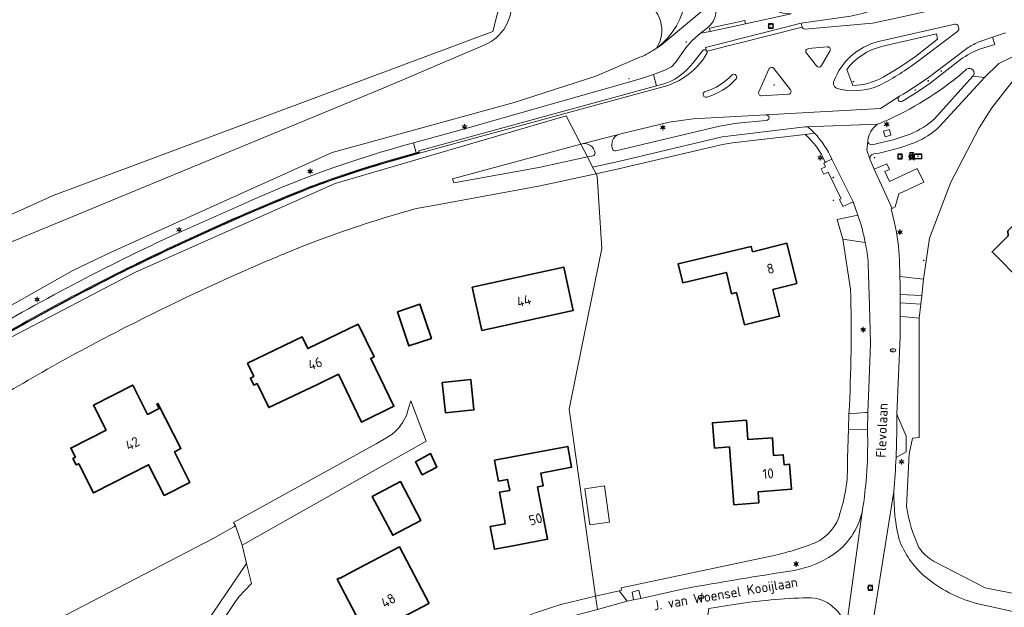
# Model space of a CAD drawing. Header units: metres. Extents: x 140853 to 145288, y 474558 to 480269.
# Tile 99 of 256: x 141807 to 141986, y 477787 to 477894. Entities that reach past the tile are written whole.
import ezdxf
from ezdxf.enums import TextEntityAlignment as Align

# ---------------------------------------------------------------- set-up
doc = ezdxf.new("R2010")
doc.units = ezdxf.units.M
doc.header["$MEASUREMENT"] = 0
for name, color, linetype, lineweight in [('B-WE-GR-BOS_GEMENGD-G', 40, 'Continuous', 13), ('B-WE-GR-GRAS-G', 60, 'Continuous', 13), ('B-WE-GR-GRAS_KRUIDENRIJK-G', 80, 'Continuous', 18), ('B-WE-GR-GROENVOORZIENING-G', 80, 'Continuous', 18), ('B-WE-IE-TERREINAFSCHEIDING_KUNSTMATIG_HEKWERK-G', 20, 'IE-TERREINAFSCHEIDING-KUNSTMATIG', 18), ('B-WE-KL-ET_LS_OV_LICHTMAST-S', 190, 'Continuous', 18), ('B-WE-KL-POMP-S', 230, 'Continuous', 18), ('B-WE-KL-WATER_PUT-S', 170, 'Continuous', 18), ('B-WE-OG-BEBOUWING-G', 7, 'Continuous', 35), ('B-WE-OG-BEBOUWING_BIJGEBOUW-G', 7, 'Continuous', 18), ('B-WE-OG-BEBOUWING_HUISNUMMER-T18', 10, 'Continuous', 18), ('B-WE-OG-BEBOUWING_STRAATNAAM-T18', 10, 'Continuous', 18), ('B-WE-OG-TERREIN_ERF-G', 7, 'Continuous', 18), ('B-WE-RI-GWA_RIOOLPUT-S', 30, 'Continuous', 18), ('B-WE-RI-TERREINKAST-S', 7, 'Continuous', 18), ('B-WE-VH-VERHARDING_ASFALT-G', 252, 'Continuous', 18), ('B-WE-VH-VERHARDING_BEDRIJFSVLOERPLAAT-G', 252, 'Continuous', 18), ('B-WE-VH-VERHARDING_BETONSTRAATSTEEN-G', 252, 'Continuous', 18), ('B-WE-VH-VERHARDING_GESLOTEN-G', 7, 'Continuous', 18), ('B-WE-VH-VERHARDING_GRASBETONSTEEN-G', 70, 'Continuous', 18), ('B-WE-VH-VERHARDING_HALFVERHARDING_GRIND-G', 252, 'Continuous', 18), ('B-WE-VH-VERHARDING_OPEN-G', 252, 'Continuous', 18), ('B-WE-VH-VERHARDING_TEGEL-G', 252, 'Continuous', 18), ('B-WE-VW-BEWEGWIJZERING_DRAAGCONSTRUCTIE-S', 7, 'Continuous', 18), ('B-WE-VW-MARKERING-G', 7, 'Continuous', 18), ('X-XX-XX-ALGEMEEN-G', 7, 'Continuous', 18), ('X-XX-XX-ALGEMEEN-S', 7, 'Continuous', 18)]:
    doc.layers.add(name, color=color, linetype=linetype, lineweight=lineweight)
doc.styles.add('NLCS-ISO', font='txt')
doc.linetypes.add('IE-TERREINAFSCHEIDING-KUNSTMATIG', pattern='A,4,[82,NLCS.shx,S=0.75,R=90,X=0,Y=0],4,-2', length=10)

# ---------------------------------------------------------------- blocks, each defined once
blk = doc.blocks.new('SIE-WEG_AFVALBAK_TYPE_01')
for radius in [0.25, 0.156]:
    blk.add_circle((0, 0), radius)
blk = doc.blocks.new('SKL-POMP-SO')
blk.add_line((0.83, 3.38), (0.94, 3.88))
for points in [[(0.49, 1.99), (0.71, 1.95, -0.521159), (1.77, -1.41, -0.465846), (-1.83, -1.57, -0.187479), (-2.51, 0.15, -0.188855), (-1.61, 2.46, -0.066365), (-0.92, 3.03, 0.813481), (-1.09, 3.48, 2.813944)], [(0.46, 1.85), (0.67, 1.81, -0.520006), (1.66, -1.32, -0.465846), (-1.73, -1.48, -0.187479), (-2.37, 0.15, -0.188855), (-1.51, 2.36, -0.048933), (-0.99, 2.82)], [(-0.63, 3.88), (-0.63, 3.33, -0.212418), (-0.8, 2.95, -0.060917), (-0.99, 2.82, 0.41465)], [(0.83, 3.38, -0.148396), (0.2, 2.35, 0.555315), (0.46, 1.85)], [(1.57, 3.44), (1.07, 3.44, 0.343815), (0.96, 3.35, -0.145569), (0.32, 2.26, 0.554005), (0.49, 1.99, -0.252739)]]:
    blk.add_lwpolyline(points, format="xyb")
for points in [[(1.57, 3.44), (1.57, 3.75), (1.05, 3.75), (1.05, 3.88), (-1.04, 3.88), (-1.04, 3.75), (-1.56, 3.75), (-1.56, 3.48), (-1.09, 3.48)], [(-2.49, -2.88), (-2.49, -2.69), (-1.66, -2.69), (-1.3, -2)], [(-2.49, -2.88), (-1.55, -2.88), (-1.13, -2.1)], [(2.51, -2.88), (1.56, -2.88), (1.1, -2.01)], [(2.51, -2.88), (2.51, -2.69), (1.68, -2.69), (1.26, -1.9)]]:
    blk.add_lwpolyline(points)
for radius in [1.85, 0.817]:
    blk.add_circle((0, 0), radius)
for centre, start, end in [((-0.2, -0.56), 101.20461, 193.18755), ((-0.59, -0.1), 41.20461, 133.18755), ((-0.38, 0.46), 341.20461, 73.18755), ((0.2, 0.56), 281.20461, 13.18755), ((0.38, -0.46), 161.20461, 253.18755), ((0.59, 0.1), 221.20461, 313.18755)]:
    blk.add_arc(centre, 1.36, start, end)
blk = doc.blocks.new('SRI-TERREINKAST-SO')
at = {"ltscale": 0.1}
h = blk.add_hatch(color=256, dxfattribs=at)
h.paths.add_polyline_path([(3.88, 2.14), (-3.37, 2.14), (-3.37, -2.37), (3.88, -2.37)])
h.paths.add_polyline_path([(3.38, 1.64), (-2.87, 1.64), (-2.87, -1.87), (3.38, -1.87)], flags=16)
at = {"flags": 128}
for points in [[(3.88, 2.14), (-3.37, 2.14), (-3.37, -2.37), (3.88, -2.37)], [(3.38, 1.64), (-2.87, 1.64), (-2.87, -1.87), (3.38, -1.87)]]:
    blk.add_lwpolyline(points, close=True, dxfattribs=at)
at = {"style": 'NLCS-ISO'}
blk.add_text('RI', height=1.8, dxfattribs=at).set_placement((-0.87, -0.96))
blk = doc.blocks.new('B-SIE-WEG_LICHTMAST-SO')
at = {"ltscale": 0.1}
for p, q in [((-1.1, 0.63), (-2.19, 1.27)), ((0, 1.27), (0, 2.53)), ((1.1, 0.63), (2.19, 1.27)), ((-1.1, -0.63), (-2.19, -1.27)), ((0, -1.27), (0, -2.53)), ((1.1, -0.63), (2.19, -1.27))]:
    blk.add_line(p, q, dxfattribs=at)
at = {"flags": 128}
for points in [[(-1.16, 0.5), (1.16, 0.5)], [(-1.16, -0.5), (1.16, -0.5)]]:
    blk.add_lwpolyline(points, dxfattribs=at)
at = {"ltscale": 0.1}
blk.add_circle((0, 0), 1.27, dxfattribs=at)
at = {"style": 'NLCS-ISO'}
blk.add_attdef('TYPE', text='', height=1.8, dxfattribs=at).set_placement((0, 2.53), align=Align.BOTTOM_CENTER)
blk = doc.blocks.new('SRI-PUT_INSPECTIE-SO')
at = {"lineweight": -3, "flags": 128}
blk.add_lwpolyline([(-2, -2), (2, -2), (2, 2), (-2, 2)], close=True, dxfattribs=at)
at = {"lineweight": -3, "ltscale": 1.5}
blk.add_circle((0, 0), 2, dxfattribs=at)
at = {"ltscale": 0.1, "style": 'NLCS-ISO'}
blk.add_text('I', height=2.5, dxfattribs=at).set_placement((0, -0.01), align=Align.MIDDLE_CENTER)
blk = doc.blocks.new('SKL-WATERLEIDINGPUT-SO')
at = {"color": 0, "linetype": 'ByBlock', "lineweight": 18}
blk.add_ellipse((0, 0), major_axis=(2.5, 0), ratio=0.54, dxfattribs=at)
at = {"color": 0, "linetype": 'ByBlock', "lineweight": 18, "style": 'NLCS-ISO'}
blk.add_text('wl', height=1.8, dxfattribs=at).set_placement((0, 0), align=Align.MIDDLE_CENTER)

msp = doc.modelspace()

# ---------------------------------------------------------------- linework, layer by layer
at = {"layer": 'B-WE-GR-BOS_GEMENGD-G', "ltscale": 0.2, "flags": 128}
msp.add_lwpolyline([(141896.263, 477897.474, -0.3301997), (141891.461, 477889.248), (141891.461, 477889.248), (141873.748, 477881.661), (141787.942, 477846.181), (141787.942, 477846.181, -0.1235361), (141773.04, 477844.238), (141773.04, 477844.238), (141766.585, 477842.169), (141776.964, 477825.113), (141777.184, 477825.246), (141777.184, 477825.246), (141795.366, 477836.2), (141816.72, 477848.272), (141823.649, 477851.616), (141863.784, 477869.68), (141896.778, 477878.735), (141911.609, 477883.553), (141919.62, 477886.972), (141919.62, 477886.972, 0.0648839), (141922.627, 477888.649), (141922.627, 477888.649, 0.456221), (141920.088, 477897.336)], format="xyb", dxfattribs=at)
at = {"layer": 'B-WE-GR-GRAS-G', "ltscale": 0.2, "flags": 128}
for points in [[(141706.79, 477901.568), (141686.02, 477858.573), (141679.141, 477824.177), (141671.203, 477801.291), (141671.203, 477796.131), (141673.849, 477793.75), (141682.183, 477795.073), (141710.626, 477805.259), (141725.178, 477815.578), (141736.158, 477841.772), (141740.961, 477849.354), (141740.961, 477849.354), (141745.404, 477850.092), (141753.356, 477850.106), (141760.626, 477847.448), (141768.316, 477845.166), (141768.316, 477845.166, 0.0389442), (141773.04, 477844.238), (141773.04, 477844.238), (141776.904, 477845.476), (141813.152, 477861.88), (141892.924, 477891.646), (141895.173, 477900.509)], [(141895.173, 477900.509), (141892.924, 477891.646), (141813.152, 477861.88), (141776.904, 477845.476), (141773.04, 477844.238), (141773.04, 477844.238, 0.1235361), (141787.942, 477846.181), (141787.942, 477846.181), (141873.748, 477881.661), (141891.461, 477889.248), (141891.461, 477889.248, 0.3301997), (141896.263, 477897.474)], [(141920.088, 477897.336, -0.456221), (141922.627, 477888.649), (141922.627, 477888.649, 0.2082593), (141927.909, 477897.849)]]:
    msp.add_lwpolyline(points, format="xyb", dxfattribs=at)
at = {"layer": 'B-WE-GR-GRAS_KRUIDENRIJK-G', "ltscale": 0.2, "flags": 128}
for points in [[(141961.787, 477893.182), (141966.138, 477894.098), (141982.374, 477897.784), (141982.326, 477897.999), (141982.862, 477898.121), (141982.441, 477899.753), (141961.671, 477895.433), (141960.017, 477894.941), (141957.833, 477894.43), (141948.895, 477893.153), (141949.034, 477892.446), (141949.034, 477892.446, 0.3380415), (141949.531, 477892.094), (141949.531, 477892.094), (141961.787, 477893.182)], [(141957.146, 477884.768), (141958.258, 477881.86), (141958.258, 477881.86, 0.1183489), (141963.75, 477883.348), (141963.75, 477883.348), (141966.777, 477885.185), (141969.639, 477887.137), (141973.639, 477890.263), (141973.437, 477891.203), (141963.468, 477888.921), (141963.468, 477888.921, 0.1696618), (141957.146, 477884.768)], [(141968.664, 477873.04, 0.0931684), (141973.06, 477875.821), (141973.06, 477875.821), (141980.031, 477883.533), (141980.031, 477883.533, 0.8958494), (141978.902, 477884.805), (141978.902, 477884.805, -0.0737703), (141964.761, 477875.686), (141964.761, 477875.686, -0.0093938), (141962.745, 477874.819), (141962.745, 477874.819, 0.223564), (141960.965, 477871.813), (141960.965, 477871.813), (141960.969, 477871.77), (141960.969, 477871.77, 0.3722896), (141961.719, 477871.083), (141961.719, 477871.083), (141965.539, 477871.958), (141968.664, 477873.04)], [(141942.524, 477876.508), (141942.468, 477876.505), (141929.289, 477875.769), (141927.078, 477875.5), (141924.897, 477875.17), (141916.135, 477873.093), (141916.135, 477873.093, 0.052381), (141915.732, 477872.966), (141915.732, 477872.966, 0.3989389), (141914.623, 477870.371), (141914.623, 477870.371, 0.3680643), (141915.234, 477869.982), (141915.234, 477869.982), (141934.05, 477874.449), (141937.271, 477874.995), (141942.544, 477875.494), (141942.544, 477875.494, 0.9802839), (141942.524, 477876.508)], [(141960.573, 477822.47), (141960.986, 477822.499), (141961.211, 477828.518), (141961.472, 477835.011), (141961.292, 477841.88), (141961.049, 477849.458), (141961.049, 477849.458, 0.0279617), (141960.504, 477853.355), (141960.504, 477853.355), (141956.434, 477853.968), (141957.848, 477844.859), (141957.848, 477844.859, -0.0189791), (141957.547, 477822.255), (141957.547, 477822.255), (141960.573, 477822.47)], [(141942.511, 477796.208), (141916.183, 477790.637), (141916.268, 477790.219), (141915.839, 477790.117), (141917.265, 477788.26), (141918.458, 477788.474), (141918.2, 477789.883), (141919.413, 477790.222), (141919.761, 477788.746), (141927.585, 477790.488), (141927.585, 477790.488, -0.0062198), (141947.663, 477793.819), (141947.663, 477793.819, 0.1013994), (141954.606, 477796.649), (141954.606, 477796.649, 0.1889801), (141959.928, 477804.365), (141959.928, 477804.365, 0.0499857), (141960.893, 477819.429), (141960.893, 477819.429), (141957.432, 477819.48), (141957.264, 477814.172), (141957.264, 477814.172, -0.0906158), (141955.971, 477804.316), (141955.971, 477804.316, -0.2261489), (141951.425, 477798.842), (141951.425, 477798.842, -0.0437745), (141942.511, 477796.208)], [(141905.438, 477785), (141911.421, 477786.607), (141911.908, 477786.745), (141911.574, 477789.12), (141905.514, 477787.705), (141905.465, 477787.694), (141905.465, 477787.694, 0.0342458), (141890.776, 477782.061), (141890.776, 477782.061), (141890.718, 477782.201), (141889.087, 477781.319), (141888.22, 477780.594), (141889.291, 477778.554), (141889.291, 477778.554, -0.0415629), (141905.438, 477785)], [(141931.673, 477784.061), (141936.481, 477784.751), (141936.481, 477784.751, -0.0057714), (141949.119, 477785.602), (141949.119, 477785.602, -0.4925792), (141953.562, 477781.35), (141953.562, 477781.35), (141952.566, 477777.218), (141948.84, 477764.724), (141952.046, 477763.914), (141954.073, 477770.298), (141954.073, 477770.298, 0.0576484), (141956.748, 477781.104), (141956.748, 477781.104, 0.0562786), (141956.928, 477782.421), (141956.928, 477782.421, 0.2422038), (141954.58, 477787.244), (141954.58, 477787.244, 0.1981518), (141950.082, 477788.865), (141950.082, 477788.865, 0.0288065), (141936.647, 477787.656), (141936.647, 477787.656), (141932.138, 477786.929), (141931.673, 477784.061)]]:
    msp.add_lwpolyline(points, format="xyb", close=True, dxfattribs=at)
for points in [[(141987.201, 477887.035), (141984.758, 477885.857), (141982.128, 477883.274), (141973.957, 477874.382), (141973.957, 477874.382, -0.0992497), (141969.528, 477871.524), (141969.528, 477871.524, -0.0526695), (141962.062, 477869.413), (141962.062, 477869.413, 0.4300699), (141961.352, 477868.558), (141961.352, 477868.558), (141961.408, 477868.348), (141962.117, 477866.636), (141964.396, 477867.597), (141964.869, 477866.604), (141964.057, 477866.216), (141964.911, 477864.425), (141969.936, 477866.793), (141971.127, 477864.271), (141966.617, 477862.152), (141965.934, 477859.802), (141965.394, 477859.54), (141965.185, 477859.439), (141965.802, 477856.917), (141965.802, 477856.917, -0.0444352), (141966.72, 477850.123), (141966.72, 477850.123), (141966.798, 477847.167), (141971.067, 477846.701), (141972.18, 477854.137), (141976.043, 477864.315), (141981.19, 477874.179), (141983.468, 477877.767), (141987.348, 477882.74)], [(141995.111, 477788.124), (141982.273, 477790.657), (141972.912, 477795.502), (141972.912, 477795.502, -0.1235475), (141970.249, 477798.003), (141970.249, 477798.003, -0.077259), (141968.001, 477805.404), (141968.001, 477805.404), (141968.475, 477814.957), (141969.087, 477817.8), (141970.264, 477817.962), (141970.296, 477839.617), (141967.741, 477839.846), (141966.833, 477839.928), (141966.833, 477839.928), (141966.832, 477836.222), (141966.238, 477822.178), (141966.48, 477821.596), (141967.906, 477818.162), (141967.927, 477815.36), (141966.083, 477814.33), (141966.083, 477814.33, -0.0096976), (141965.685, 477808.142), (141965.685, 477808.142, 0.0630983), (141966.641, 477799.426), (141966.641, 477799.426, 0.1180169), (141971.259, 477792.749), (141971.259, 477792.749, 0.1106305), (141980.705, 477787.832), (141980.705, 477787.832, 0.0071547), (141993.87, 477785.022)]]:
    msp.add_lwpolyline(points, format="xyb", dxfattribs=at)
for points in [[(141965.158, 477872.815), (141964.121, 477872.531), (141963.837, 477873.568), (141964.874, 477873.852), (141965.158, 477872.815)], [(141910.066, 477868.872), (141908.865, 477871.198), (141885.604, 477864.915), (141885.811, 477864.173), (141901.251, 477866.971), (141910.066, 477868.872)], [(141966.834, 477843.917), (141966.834, 477842.417), (141970.569, 477842.128), (141970.743, 477843.719), (141966.834, 477843.917)]]:
    msp.add_lwpolyline(points, close=True, dxfattribs=at)
msp.add_lwpolyline([(141842.199, 477782.156), (141846.22, 477788.188), (141846.796, 477789.052), (141849.114, 477791.437), (141848.215, 477795.074), (141839.695, 477782.483)], dxfattribs=at)
at = {"layer": 'B-WE-GR-GROENVOORZIENING-G', "ltscale": 0.2, "flags": 128}
for points in [[(141927.909, 477897.849, -0.2082593), (141922.627, 477888.649), (141922.627, 477888.649, -0.0648839), (141919.62, 477886.972), (141919.62, 477886.972), (141911.609, 477883.553), (141896.778, 477878.735), (141863.784, 477869.68), (141823.649, 477851.616), (141816.72, 477848.272), (141795.366, 477836.2)], [(141797.328, 477834.781, -0.0257581), (141834.253, 477854.378), (141834.253, 477854.378), (141847.289, 477860.213), (141847.289, 477860.213, -0.0395801), (141878.511, 477871.447), (141878.511, 477871.447), (141888.002, 477874.064), (141898.017, 477876.873), (141919.887, 477883.096), (141922.045, 477883.824), (141924.115, 477884.659), (141925.311, 477885.258), (141926.049, 477886.043), (141927.951, 477888.675), (141929.064, 477889.993), (141930.616, 477891.329), (141931.874, 477892.313), (141931.874, 477892.313, 0.3897928), (141932.785, 477897.765)]]:
    msp.add_lwpolyline(points, format="xyb", dxfattribs=at)
at = {"layer": 'B-WE-IE-TERREINAFSCHEIDING_KUNSTMATIG_HEKWERK-G', "ltscale": 0.2, "flags": 128}
for points in [[(141922.627, 477888.649), (141923.488, 477889.176), (141928.22, 477893.154), (141932.248, 477896.513), (141931.04, 477898.837), (141927.241, 477903.029)], [(141777.184, 477825.246), (141795.366, 477836.2), (141816.72, 477848.272), (141823.649, 477851.616), (141863.784, 477869.68), (141896.778, 477878.735), (141911.609, 477883.553), (141919.62, 477886.972)], [(141987.348, 477882.74), (141983.468, 477877.767), (141981.19, 477874.179)], [(141981.19, 477874.179), (141976.043, 477864.315), (141972.18, 477854.137), (141971.067, 477846.701)], [(141970.743, 477843.719), (141970.569, 477842.128)], [(141970.264, 477817.962), (141970.296, 477839.617)], [(141957.432, 477819.48), (141957.264, 477814.172)], [(141970.264, 477817.962), (141969.087, 477817.8), (141968.475, 477814.957), (141968.001, 477805.404)], [(141942.511, 477796.208), (141916.183, 477790.637), (141916.268, 477790.219), (141915.839, 477790.117)], [(141972.912, 477795.502), (141982.273, 477790.657), (141995.111, 477788.124)], [(141915.839, 477790.117), (141911.574, 477789.12)]]:
    msp.add_lwpolyline(points, dxfattribs=at)
for points in [[(141922.627, 477888.649, 0.2082593), (141927.909, 477897.849)], [(141919.62, 477886.972, 0.0648839), (141922.627, 477888.649)], [(141957.547, 477822.255, 0.0189791), (141957.848, 477844.859)], [(141957.264, 477814.172, -0.0906158), (141955.971, 477804.316)], [(141955.971, 477804.316, -0.2261489), (141951.425, 477798.842)], [(141968.001, 477805.404, 0.077259), (141970.249, 477798.003)], [(141951.425, 477798.842, -0.0437745), (141942.511, 477796.208)], [(141970.249, 477798.003, 0.1235475), (141972.912, 477795.502)]]:
    msp.add_lwpolyline(points, format="xyb", dxfattribs=at)
at = {"layer": 'B-WE-OG-BEBOUWING-G', "ltscale": 0.2, "flags": 128}
for points in [[(141989.756, 477857.793), (141988.488, 477856.544), (141987.552, 477856.628), (141986.389, 477855.484), (141986.461, 477854.547), (141983.512, 477851.641), (141988.898, 477846.199), (141991.726, 477848.953), (141994.703, 477845.99), (141999.889, 477851.099), (141997.404, 477853.621), (141995.609, 477851.852), (141993.02, 477854.481), (141995.855, 477857.274), (141997.111, 477855.999), (141999.618, 477858.469), (141995.099, 477863.057), (141991.95, 477859.955), (141991.038, 477859.997), (141989.742, 477858.719), (141989.756, 477857.793)], [(141948.079, 477845.893), (141946.284, 477853.221), (141940.053, 477851.676), (141939.821, 477852.649), (141926.572, 477849.477), (141927.396, 477846.034), (141935.312, 477847.929), (141936.246, 477844.03), (141937.128, 477844.24), (141938.555, 477838.412), (141944.917, 477839.971), (141943.728, 477844.827), (141948.079, 477845.893)], [(141889.191, 477845.232), (141890.926, 477837.371), (141907.507, 477841.03), (141905.772, 477848.891), (141889.191, 477845.232)], [(141875.59, 477840.764), (141877.67, 477834.564), (141881.754, 477835.934), (141879.674, 477842.134), (141875.59, 477840.764)], [(141848.385, 477831.445), (141849.539, 477829.027), (141848.926, 477828.734), (141849.537, 477827.452), (141850.151, 477827.745), (141852.234, 477823.38), (141861.189, 477827.653), (141864.881, 477829.415), (141865.61, 477827.908), (141869.072, 477820.755), (141874.968, 477823.609), (141870.764, 477832.295), (141871.349, 477832.578), (141868.473, 477838.519), (141859.321, 477834.089), (141858.316, 477836.192), (141848.385, 477831.445)], [(141830.275, 477822.139), (141827.559, 477827.455), (141820.417, 477823.806), (141822.719, 477819.3), (141816.308, 477816.024), (141817.163, 477814.35), (141816.718, 477814.123), (141817.309, 477812.965), (141817.755, 477813.193), (141820.462, 477807.894), (141830.435, 477812.99), (141833.279, 477807.424), (141837.936, 477809.804), (141835.115, 477815.325), (141836.318, 477815.939), (141832.15, 477824.096), (141831.954, 477823.996), (141832.359, 477823.203), (141830.275, 477822.139)], [(141888.893, 477828.466), (141883.747, 477827.915), (141884.337, 477822.405), (141889.483, 477822.956), (141888.893, 477828.466)], [(141941.038, 477808.067), (141947.128, 477808.567), (141946.756, 477813.085), (141945.759, 477813.003), (141945.611, 477814.807), (141943.877, 477814.664), (141943.642, 477817.869), (141939.192, 477817.564), (141938.949, 477821.086), (141932.767, 477820.614), (141933.118, 477816.017), (141935.86, 477816.226), (141936.662, 477805.727), (141941.18, 477806.072), (141941.038, 477808.067)], [(141901.043, 477808.984), (141902.069, 477809.178), (141901.632, 477811.485), (141907.22, 477812.535), (141906.504, 477816.318), (141893.237, 477813.824), (141893.911, 477810.264), (141893.953, 477810.041), (141895.594, 477810.35), (141895.973, 477808.35), (141894.096, 477807.998), (141895.09, 477802.75), (141895.174, 477802.304), (141892.423, 477801.783), (141893.206, 477797.646), (141895.957, 477798.167), (141902.846, 477799.462), (141901.043, 477808.984)], [(141880.08, 477811.14), (141882.77, 477812.567), (141881.617, 477815.037), (141878.873, 477813.5), (141880.08, 477811.14)], [(141876.133, 477809.93), (141871.041, 477807.26), (141874.747, 477800.193), (141879.839, 477802.863), (141876.133, 477809.93)], [(141881.351, 477787.814), (141875.973, 477798.069), (141868.501, 477794.151), (141865.08, 477792.357), (141865.043, 477792.428), (141864.671, 477792.233), (141870.123, 477781.836), (141870.495, 477782.031), (141870.458, 477782.102), (141873.91, 477783.912), (141881.302, 477787.788), (141881.351, 477787.814)]]:
    msp.add_lwpolyline(points, close=True, dxfattribs=at)
at = {"layer": 'B-WE-OG-BEBOUWING_BIJGEBOUW-G', "ltscale": 0.2, "flags": 128}
msp.add_lwpolyline([(141914.099, 477802.582), (141913.167, 477809.16), (141909.592, 477808.654), (141910.524, 477802.075), (141914.099, 477802.582)], close=True, dxfattribs=at)
at = {"layer": 'B-WE-OG-TERREIN_ERF-G', "ltscale": 0.2, "flags": 128}
for points in [[(141987.348, 477882.74), (141983.468, 477877.767), (141981.19, 477874.179), (141976.043, 477864.315), (141972.18, 477854.137), (141971.067, 477846.701), (141970.743, 477843.719), (141970.569, 477842.128), (141970.296, 477839.617), (141970.264, 477817.962), (141969.087, 477817.8), (141968.475, 477814.957), (141968.001, 477805.404), (141968.001, 477805.404, 0.077259), (141970.249, 477798.003), (141970.249, 477798.003, 0.1235475), (141972.912, 477795.502), (141972.912, 477795.502), (141982.273, 477790.657), (141995.111, 477788.124)], [(141890.776, 477782.061, -0.0342458), (141905.465, 477787.694), (141905.465, 477787.694), (141905.514, 477787.705), (141911.574, 477789.12), (141906.789, 477823.101), (141908.308, 477830.571), (141912.718, 477852.268), (141911.867, 477865.383), (141911.644, 477865.814), (141911.555, 477865.795), (141911.066, 477865.69), (141901.215, 477863.573), (141881.477, 477859.942), (141879.018, 477859.49), (141879.018, 477859.49, 0.0301667), (141856.114, 477851.727), (141856.114, 477851.727, 0.0055119), (141851.985, 477849.99), (141851.985, 477849.99, 0.0175484), (141827.926, 477838.788), (141827.926, 477838.788, 0.0219771), (141799.998, 477823.208)]]:
    msp.add_lwpolyline(points, format="xyb", dxfattribs=at)
msp.add_lwpolyline([(141915.839, 477790.117), (141916.268, 477790.219), (141916.183, 477790.637), (141942.511, 477796.208), (141942.511, 477796.208, 0.0437745), (141951.425, 477798.842), (141951.425, 477798.842, 0.2261489), (141955.971, 477804.316), (141955.971, 477804.316, 0.0906158), (141957.264, 477814.172), (141957.264, 477814.172), (141957.432, 477819.48), (141957.547, 477822.255), (141957.547, 477822.255, 0.0189791), (141957.848, 477844.859), (141957.848, 477844.859), (141956.434, 477853.968), (141955.409, 477857.551), (141959.138, 477858.324), (141958.33, 477860.742), (141956.454, 477859.877), (141955.842, 477861.178), (141956.115, 477861.301), (141953.751, 477866.132), (141952.972, 477865.758), (141952.518, 477866.705), (141953.29, 477867.075), (141952.96, 477867.749), (141953.231, 477867.879), (141953.231, 477867.879, 0.1079403), (141949.603, 477872.977), (141949.603, 477872.977), (141940.611, 477871.927), (141936.433, 477871.439), (141934.621, 477871.146), (141915.719, 477866.69), (141911.644, 477865.814), (141911.867, 477865.383), (141912.718, 477852.268), (141908.308, 477830.571), (141906.789, 477823.101), (141911.574, 477789.12), (141915.839, 477790.117)], format="xyb", close=True, dxfattribs=at)
for points in [[(141989.756, 477857.793), (141989.742, 477858.719), (141991.038, 477859.997), (141991.95, 477859.955), (141995.099, 477863.057), (141999.618, 477858.469), (141997.111, 477855.999), (141995.855, 477857.274), (141993.02, 477854.481), (141995.609, 477851.852), (141997.404, 477853.621), (141999.889, 477851.099), (141994.703, 477845.99), (141991.726, 477848.953), (141988.898, 477846.199), (141983.512, 477851.641), (141986.461, 477854.547), (141986.389, 477855.484), (141987.552, 477856.628), (141988.488, 477856.544), (141989.756, 477857.793)], [(141948.079, 477845.893), (141943.728, 477844.827), (141944.917, 477839.971), (141938.555, 477838.412), (141937.128, 477844.24), (141936.246, 477844.03), (141935.312, 477847.929), (141927.396, 477846.034), (141926.572, 477849.477), (141939.821, 477852.649), (141940.053, 477851.676), (141946.284, 477853.221), (141948.079, 477845.893)], [(141889.191, 477845.232), (141905.772, 477848.891), (141907.507, 477841.03), (141890.926, 477837.371), (141889.191, 477845.232)], [(141875.59, 477840.764), (141879.674, 477842.134), (141881.754, 477835.934), (141877.67, 477834.564), (141875.59, 477840.764)], [(141849.537, 477827.452), (141848.926, 477828.734), (141849.539, 477829.027), (141848.385, 477831.445), (141858.316, 477836.192), (141859.321, 477834.089), (141868.473, 477838.519), (141871.349, 477832.578), (141870.764, 477832.295), (141874.968, 477823.609), (141869.072, 477820.755), (141865.61, 477827.908), (141864.881, 477829.415), (141861.189, 477827.653), (141852.234, 477823.38), (141850.151, 477827.745), (141849.537, 477827.452)], [(141833.279, 477807.424), (141830.435, 477812.99), (141820.462, 477807.894), (141817.755, 477813.193), (141817.309, 477812.965), (141816.718, 477814.123), (141817.163, 477814.35), (141816.308, 477816.024), (141822.719, 477819.3), (141820.417, 477823.806), (141827.559, 477827.455), (141830.275, 477822.139), (141832.359, 477823.203), (141831.954, 477823.996), (141832.15, 477824.096), (141836.318, 477815.939), (141835.115, 477815.325), (141837.936, 477809.804), (141833.279, 477807.424)], [(141883.747, 477827.915), (141888.893, 477828.466), (141889.483, 477822.956), (141884.337, 477822.405), (141883.747, 477827.915)], [(141941.038, 477808.067), (141941.18, 477806.072), (141936.662, 477805.727), (141935.86, 477816.226), (141933.118, 477816.017), (141932.767, 477820.614), (141938.949, 477821.086), (141939.192, 477817.564), (141943.642, 477817.869), (141943.877, 477814.664), (141945.611, 477814.807), (141945.759, 477813.003), (141946.756, 477813.085), (141947.128, 477808.567), (141941.038, 477808.067)], [(141894.096, 477807.998), (141895.973, 477808.35), (141895.594, 477810.35), (141893.953, 477810.041), (141893.911, 477810.264), (141893.237, 477813.824), (141906.504, 477816.318), (141907.22, 477812.535), (141901.632, 477811.485), (141902.069, 477809.178), (141901.043, 477808.984), (141902.846, 477799.462), (141895.957, 477798.167), (141893.206, 477797.646), (141892.423, 477801.783), (141895.174, 477802.304), (141895.09, 477802.75), (141894.096, 477807.998)], [(141880.08, 477811.14), (141878.873, 477813.5), (141881.617, 477815.037), (141882.77, 477812.567), (141880.08, 477811.14)], [(141871.041, 477807.26), (141876.133, 477809.93), (141879.839, 477802.863), (141874.747, 477800.193), (141871.041, 477807.26)], [(141864.671, 477792.233), (141865.043, 477792.428), (141865.08, 477792.357), (141868.501, 477794.151), (141875.973, 477798.069), (141881.351, 477787.814), (141881.302, 477787.788), (141873.91, 477783.912), (141870.458, 477782.102), (141870.495, 477782.031), (141870.123, 477781.836), (141864.671, 477792.233)]]:
    msp.add_lwpolyline(points, close=True, dxfattribs=at)
msp.add_lwpolyline([(141814.003, 477784.942), (141842.165, 477799.635), (141845.895, 477801.723), (141846.224, 477801.907), (141845.863, 477802.539), (141869.869, 477815.773), (141871.716, 477816.818), (141873.195, 477817.644), (141874.586, 477818.495), (141875.28, 477819.073), (141875.872, 477819.675), (141876.575, 477820.723), (141877.225, 477821.923), (141877.62, 477823.299), (141878.007, 477824.575), (141880.81, 477817.263), (141847.411, 477798.397), (141848.215, 477795.074), (141849.114, 477791.437), (141846.796, 477789.052), (141846.22, 477788.188), (141842.199, 477782.156)], dxfattribs=at)
at = {"layer": 'B-WE-VH-VERHARDING_ASFALT-G', "ltscale": 0.2, "flags": 128}
for points in [[(141966.138, 477894.098), (141961.787, 477893.182), (141949.531, 477892.094), (141949.531, 477892.094, -0.3380415), (141949.034, 477892.446), (141949.034, 477892.446), (141931.816, 477888.061), (141931.828, 477887.958), (141931.771, 477887.662), (141931.15, 477886.696), (141931.15, 477886.696, -0.1649178), (141924.253, 477881.732), (141924.253, 477881.732), (141888.466, 477871.967), (141879.625, 477869.543), (141874.333, 477868.052), (141874.333, 477868.052, 0.0201496), (141859.693, 477863.187), (141859.693, 477863.187, 0.0198748), (141825.84, 477848.022), (141825.84, 477848.022, 0.0220418), (141793.73, 477830.218)], [(141947.071, 477894.834), (141938.772, 477893.049), (141938.772, 477893.049), (141932.381, 477891.635), (141930.616, 477891.329), (141929.064, 477889.993), (141927.951, 477888.675), (141926.049, 477886.043), (141925.311, 477885.258), (141924.115, 477884.659), (141922.045, 477883.824), (141922.638, 477881.773), (141923.261, 477881.943), (141923.261, 477881.943, 0.177183), (141929.431, 477886.217), (141929.431, 477886.217), (141931.01, 477888.222), (141931.01, 477888.222, -0.5471698), (141931.699, 477888.063), (141931.699, 477888.063), (141931.528, 477888.768), (141948.895, 477893.153), (141957.833, 477894.43)], [(141805.65, 477836.208), (141828.087, 477847.954), (141864.301, 477864.059), (141906.205, 477876.352), (141908.865, 477871.198), (141908.931, 477871.215), (141908.953, 477871.221), (141909.107, 477871.261), (141915.732, 477872.966), (141915.732, 477872.966, -0.052381), (141916.135, 477873.093), (141916.135, 477873.093), (141924.897, 477875.17), (141927.078, 477875.5), (141929.289, 477875.769), (141942.468, 477876.505), (141942.468, 477876.505), (141942.524, 477876.508), (141963.283, 477877.667), (141966.641, 477879.85), (141966.717, 477879.899), (141966.717, 477879.899, 0.0250435), (141971.704, 477883.14), (141971.704, 477883.14), (141978.903, 477888.561), (141978.903, 477888.561, -0.0507729), (141980.99, 477889.685), (141980.99, 477889.685), (141983.602, 477890.632), (141985.961, 477891.389)], [(141985.961, 477891.389), (141983.602, 477890.632), (141983.995, 477889.3), (141981.411, 477888.475), (141981.411, 477888.475, 0.0793827), (141977.805, 477886.541), (141977.805, 477886.541), (141972.277, 477882.275), (141972.277, 477882.275, -0.022219), (141967.234, 477878.993), (141967.234, 477878.993, -0.9446537), (141966.641, 477879.85), (141966.641, 477879.85), (141963.283, 477877.667), (141942.524, 477876.508), (141942.524, 477876.508, -0.9802839), (141942.544, 477875.494), (141942.544, 477875.494), (141937.271, 477874.995), (141934.05, 477874.449), (141915.234, 477869.982), (141915.234, 477869.982, -0.3680643), (141914.623, 477870.371), (141914.623, 477870.371, -0.3989389), (141915.732, 477872.966), (141915.732, 477872.966), (141909.107, 477871.261), (141909.107, 477871.261, -0.4368083), (141911.473, 477869.611), (141911.473, 477869.611, -0.3953597), (141911.053, 477869.085), (141911.053, 477869.085), (141910.066, 477868.872), (141911.009, 477867.045), (141915.689, 477868.051), (141934.54, 477872.499), (141935.547, 477872.675), (141949.601, 477874.331), (141949.745, 477874.349), (141962.745, 477874.819), (141962.745, 477874.819, 0.0093938), (141964.761, 477875.686), (141964.761, 477875.686, 0.0737703), (141978.902, 477884.805), (141978.902, 477884.805, -0.8958494), (141980.031, 477883.533), (141980.031, 477883.533), (141982.128, 477883.274), (141984.758, 477885.857), (141987.201, 477887.035)], [(141976.744, 477892.981, -0.4228656), (141977.356, 477892.616)], [(141977.459, 477892.245, -0.3300298), (141977.279, 477891.699)], [(141954.805, 477882.621, -0.2483521), (141962.901, 477889.822)], [(141949.812, 477887.7, -0.6240173), (141950.208, 477888.55)], [(141953.573, 477888.873, -0.6401801), (141954.09, 477888.106)], [(141970.876, 477886.863, -0.0372593), (141964.198, 477882.454)], [(141942.991, 477884.798, -0.5499669), (141943.88, 477884.957)], [(141952.555, 477885.449, -0.5483236), (141951.676, 477885.399)], [(141931.444, 477880.73, 0.1238044), (141936.272, 477883.706)], [(141937.038, 477883.009, -0.1400888), (141931.734, 477879.74)], [(141936.272, 477883.706, -1.0027931), (141937.038, 477883.009)], [(141955.459, 477881.307, -0.4625236), (141954.805, 477882.621)], [(141964.198, 477882.454, -0.1860544), (141956.189, 477881.13)], [(141931.734, 477879.74, -1.0263673), (141931.444, 477880.73)], [(141941.7, 477879.966, -0.594501), (141941.201, 477880.725)], [(141946.912, 477881.087, -0.6420837), (141946.553, 477880.251)], [(141799.998, 477823.208, -0.0219771), (141827.926, 477838.788), (141827.926, 477838.788, -0.0175484), (141851.985, 477849.99), (141851.985, 477849.99, -0.0055119), (141856.114, 477851.727), (141856.114, 477851.727, -0.0301667), (141879.018, 477859.49), (141879.018, 477859.49), (141881.477, 477859.942), (141901.215, 477863.573), (141911.066, 477865.69), (141911.555, 477865.795), (141911.644, 477865.814), (141911.644, 477865.814), (141911.009, 477867.045), (141910.066, 477868.872), (141901.251, 477866.971), (141885.811, 477864.173), (141885.604, 477864.915), (141908.865, 477871.198), (141906.205, 477876.352), (141864.301, 477864.059), (141828.087, 477847.954), (141805.65, 477836.208)], [(141960.657, 477776.678), (141965.685, 477808.142), (141965.685, 477808.142, 0.0096976), (141966.083, 477814.33), (141966.083, 477814.33, 0.0099995), (141966.239, 477820.929), (141966.239, 477820.929, -0.0264218), (141966.238, 477822.178), (141966.238, 477822.178), (141966.832, 477836.222), (141966.833, 477839.928), (141966.834, 477841.772), (141966.834, 477842.417), (141966.834, 477842.417), (141966.834, 477843.917), (141966.835, 477845.786), (141966.798, 477847.167), (141966.72, 477850.123), (141966.72, 477850.123, 0.0444352), (141965.802, 477856.917), (141965.802, 477856.917), (141965.185, 477859.439), (141965.394, 477859.54), (141962.117, 477866.636), (141961.408, 477868.348), (141961.352, 477868.558), (141960.795, 477870.12), (141960.969, 477871.77), (141960.965, 477871.813), (141960.965, 477871.813, -0.223564), (141962.745, 477874.819), (141962.745, 477874.819), (141949.745, 477874.349), (141949.745, 477874.349, -0.1946513), (141950.342, 477874.131), (141950.342, 477874.131, -0.019385), (141951.281, 477873.212), (141951.281, 477873.212, -0.083835), (141954.459, 477868.468), (141954.459, 477868.468), (141958.33, 477860.742), (141959.138, 477858.324), (141959.138, 477858.324, -0.0374253), (141960.504, 477853.355), (141960.504, 477853.355, -0.0279617), (141961.049, 477849.458), (141961.049, 477849.458), (141961.292, 477841.88), (141961.472, 477835.011), (141961.211, 477828.518), (141960.986, 477822.499), (141960.893, 477819.429), (141960.893, 477819.429, -0.0499857), (141959.928, 477804.365), (141959.928, 477804.365), (141956.928, 477782.421)], [(141993.87, 477785.022, -0.0071547), (141980.705, 477787.832), (141980.705, 477787.832, -0.1106305), (141971.259, 477792.749), (141971.259, 477792.749, -0.1180169), (141966.641, 477799.426), (141966.641, 477799.426, -0.0630983), (141965.685, 477808.142), (141965.685, 477808.142), (141960.657, 477776.678), (141960.657, 477776.678, -0.1845707), (141966.118, 477783.532), (141966.118, 477783.532, -0.1160004), (141972.386, 477784.371), (141972.386, 477784.371), (141974.441, 477783.897), (141977.123, 477783.366), (141987.287, 477781.34)], [(141956.928, 477782.421), (141959.928, 477804.365), (141959.928, 477804.365, -0.1889801), (141954.606, 477796.649), (141954.606, 477796.649, -0.1013994), (141947.663, 477793.819), (141947.663, 477793.819, 0.0062198), (141927.585, 477790.488), (141927.585, 477790.488), (141919.761, 477788.746), (141918.458, 477788.474), (141917.265, 477788.26), (141911.908, 477786.745)], [(141932.138, 477786.929), (141936.647, 477787.656), (141936.647, 477787.656, -0.0288065), (141950.082, 477788.865), (141950.082, 477788.865, -0.1981518), (141954.58, 477787.244), (141954.58, 477787.244, -0.2422038), (141956.928, 477782.421)]]:
    msp.add_lwpolyline(points, format="xyb", dxfattribs=at)
for points in [[(141962.901, 477889.822), (141976.744, 477892.981)], [(141977.279, 477891.699), (141970.876, 477886.863)], [(141977.356, 477892.616), (141977.459, 477892.245)], [(141951.676, 477885.399), (141949.812, 477887.7)], [(141950.208, 477888.55), (141953.573, 477888.873)], [(141954.09, 477888.106), (141952.555, 477885.449)], [(141941.201, 477880.725), (141942.991, 477884.798)], [(141943.88, 477884.957), (141946.912, 477881.087)], [(141956.189, 477881.13), (141955.459, 477881.307)], [(141946.553, 477880.251), (141941.7, 477879.966)], [(141839.695, 477782.483), (141848.215, 477795.074), (141847.411, 477798.397), (141847.411, 477798.397), (141846.224, 477801.907), (141845.895, 477801.723), (141842.165, 477799.635), (141814.003, 477784.942)]]:
    msp.add_lwpolyline(points, dxfattribs=at)
msp.add_lwpolyline([(141888.002, 477874.064), (141878.511, 477871.447), (141879.02, 477869.624), (141879.549, 477869.775), (141879.504, 477869.99), (141888.326, 477872.407), (141922.638, 477881.773), (141922.045, 477883.824), (141919.887, 477883.096), (141898.017, 477876.873), (141888.002, 477874.064)], close=True, dxfattribs=at)
for points in [[(141973.957, 477874.382), (141982.128, 477883.274), (141980.031, 477883.533), (141973.06, 477875.821), (141973.06, 477875.821, -0.0931684), (141968.664, 477873.04), (141968.664, 477873.04), (141965.539, 477871.958), (141961.719, 477871.083), (141961.719, 477871.083, -0.3722896), (141960.969, 477871.77), (141960.969, 477871.77), (141960.795, 477870.12), (141961.352, 477868.558), (141961.352, 477868.558, -0.4300699), (141962.062, 477869.413), (141962.062, 477869.413, 0.0526695), (141969.528, 477871.524), (141969.528, 477871.524, 0.0992497), (141973.957, 477874.382)], [(141908.865, 477871.198), (141910.066, 477868.872), (141911.053, 477869.085), (141911.053, 477869.085, 0.3953597), (141911.473, 477869.611), (141911.473, 477869.611, 0.4368083), (141909.107, 477871.261), (141909.107, 477871.261), (141908.953, 477871.221), (141908.931, 477871.215), (141908.865, 477871.198)]]:
    msp.add_lwpolyline(points, format="xyb", close=True, dxfattribs=at)
at = {"layer": 'B-WE-VH-VERHARDING_BEDRIJFSVLOERPLAAT-G', "ltscale": 0.2, "flags": 128}
msp.add_lwpolyline([(141948.895, 477893.153), (141931.528, 477888.768), (141931.699, 477888.063), (141931.816, 477888.061), (141949.034, 477892.446), (141948.895, 477893.153)], close=True, dxfattribs=at)
for points in [[(141888.466, 477871.967), (141924.253, 477881.732), (141924.253, 477881.732, 0.1649178), (141931.15, 477886.696), (141931.15, 477886.696), (141931.771, 477887.662), (141931.828, 477887.958), (141931.816, 477888.061), (141931.699, 477888.063), (141931.699, 477888.063, 0.5471698), (141931.01, 477888.222), (141931.01, 477888.222), (141929.431, 477886.217), (141929.431, 477886.217, -0.177183), (141923.261, 477881.943), (141923.261, 477881.943), (141922.638, 477881.773), (141888.326, 477872.407), (141879.504, 477869.99), (141879.549, 477869.775), (141879.587, 477869.659), (141879.625, 477869.543), (141888.466, 477871.967)], [(141793.608, 477830.468), (141793.73, 477830.218), (141793.73, 477830.218, -0.0220418), (141825.84, 477848.022), (141825.84, 477848.022, -0.0198748), (141859.693, 477863.187), (141859.693, 477863.187, -0.0201496), (141874.333, 477868.052), (141874.333, 477868.052), (141879.625, 477869.543), (141879.587, 477869.659), (141879.549, 477869.775), (141879.02, 477869.624), (141874.278, 477868.294), (141874.278, 477868.294, 0.0191631), (141859.617, 477863.433), (141859.617, 477863.433, 0.019788), (141825.536, 477848.165), (141825.536, 477848.165, 0.0210171), (141793.608, 477830.468)]]:
    msp.add_lwpolyline(points, format="xyb", close=True, dxfattribs=at)
at = {"layer": 'B-WE-VH-VERHARDING_BETONSTRAATSTEEN-G', "ltscale": 0.2, "flags": 128}
for points in [[(141932.381, 477891.635), (141938.772, 477893.049), (141947.071, 477894.834), (141947.071, 477894.834, -0.1422424), (141943.322, 477895.946), (141943.322, 477895.946, -0.0672695), (141941.891, 477897.163), (141941.891, 477897.163), (141937.277, 477902.67), (141932.189, 477898.568), (141932.785, 477897.765), (141932.785, 477897.765, -0.3897928), (141931.874, 477892.313), (141931.874, 477892.313), (141930.616, 477891.329), (141932.381, 477891.635)], [(141955.459, 477881.307), (141956.189, 477881.13), (141956.189, 477881.13, 0.1860544), (141964.198, 477882.454), (141964.198, 477882.454, 0.0372593), (141970.876, 477886.863), (141970.876, 477886.863), (141977.279, 477891.699), (141977.279, 477891.699, 0.3300298), (141977.459, 477892.245), (141977.459, 477892.245), (141977.356, 477892.616), (141977.356, 477892.616, 0.4228656), (141976.744, 477892.981), (141976.744, 477892.981), (141962.901, 477889.822), (141962.901, 477889.822, 0.2483521), (141954.805, 477882.621), (141954.805, 477882.621, 0.4625236), (141955.459, 477881.307)], [(141983.602, 477890.632), (141980.99, 477889.685), (141980.99, 477889.685, 0.0507729), (141978.903, 477888.561), (141978.903, 477888.561), (141971.704, 477883.14), (141971.704, 477883.14, -0.0250435), (141966.717, 477879.899), (141966.717, 477879.899), (141966.641, 477879.85), (141966.641, 477879.85, 0.9446537), (141967.234, 477878.993), (141967.234, 477878.993, 0.022219), (141972.277, 477882.275), (141972.277, 477882.275), (141977.805, 477886.541), (141977.805, 477886.541, -0.0793827), (141981.411, 477888.475), (141981.411, 477888.475), (141983.995, 477889.3), (141983.602, 477890.632)], [(141951.676, 477885.399, 0.5483236), (141952.555, 477885.449), (141952.555, 477885.449), (141954.09, 477888.106), (141954.09, 477888.106, 0.6401801), (141953.573, 477888.873), (141953.573, 477888.873), (141950.208, 477888.55), (141950.208, 477888.55, 0.6240173), (141949.812, 477887.7), (141949.812, 477887.7), (141951.676, 477885.399)], [(141941.7, 477879.966), (141946.553, 477880.251), (141946.553, 477880.251, 0.6420837), (141946.912, 477881.087), (141946.912, 477881.087), (141943.88, 477884.957), (141943.88, 477884.957, 0.5499669), (141942.991, 477884.798), (141942.991, 477884.798), (141941.201, 477880.725), (141941.201, 477880.725, 0.594501), (141941.7, 477879.966)], [(141931.734, 477879.74, 0.1400888), (141937.038, 477883.009), (141937.038, 477883.009, 1.0027931), (141936.272, 477883.706), (141936.272, 477883.706, -0.1238044), (141931.444, 477880.73), (141931.444, 477880.73, 1.0263673), (141931.734, 477879.74)], [(141959.138, 477858.324), (141955.409, 477857.551), (141956.434, 477853.968), (141960.504, 477853.355), (141960.504, 477853.355, 0.0374253), (141959.138, 477858.324)], [(141966.083, 477814.33), (141967.927, 477815.36), (141967.906, 477818.162), (141966.48, 477821.596), (141966.238, 477822.178), (141966.238, 477822.178, 0.0264218), (141966.239, 477820.929), (141966.239, 477820.929, -0.0099995), (141966.083, 477814.33)]]:
    msp.add_lwpolyline(points, format="xyb", close=True, dxfattribs=at)
for points in [[(141963.468, 477888.921), (141973.437, 477891.203), (141973.639, 477890.263), (141969.639, 477887.137), (141966.777, 477885.185), (141963.75, 477883.348)], [(141958.258, 477881.86), (141957.146, 477884.768)]]:
    msp.add_lwpolyline(points, dxfattribs=at)
for points in [[(141957.146, 477884.768, -0.1696618), (141963.468, 477888.921)], [(141963.75, 477883.348, -0.1183489), (141958.258, 477881.86)]]:
    msp.add_lwpolyline(points, format="xyb", dxfattribs=at)
for points in [[(141965.158, 477872.815), (141964.874, 477873.852), (141963.837, 477873.568), (141964.121, 477872.531), (141965.158, 477872.815)], [(141966.834, 477841.772), (141966.833, 477839.928), (141967.741, 477839.846), (141970.296, 477839.617), (141970.569, 477842.128), (141966.834, 477842.417), (141966.834, 477841.772)], [(141960.986, 477822.499), (141960.573, 477822.47), (141957.547, 477822.255), (141957.432, 477819.48), (141960.893, 477819.429), (141960.986, 477822.499)], [(141918.458, 477788.474), (141919.761, 477788.746), (141919.413, 477790.222), (141918.2, 477789.883), (141918.458, 477788.474)]]:
    msp.add_lwpolyline(points, close=True, dxfattribs=at)
at = {"layer": 'B-WE-VH-VERHARDING_GESLOTEN-G', "ltscale": 0.2, "flags": 128}
msp.add_lwpolyline([(141874.278, 477868.294), (141879.02, 477869.624), (141878.511, 477871.447), (141878.511, 477871.447, 0.0395801), (141847.289, 477860.213), (141847.289, 477860.213), (141834.253, 477854.378), (141834.253, 477854.378, 0.0257581), (141797.328, 477834.781), (141797.328, 477834.781), (141785.77, 477827.935), (141778.026, 477823.368), (141779.002, 477821.809), (141780.909, 477822.927), (141784.247, 477824.885), (141793.608, 477830.468), (141793.608, 477830.468, -0.0210171), (141825.536, 477848.165), (141825.536, 477848.165, -0.019788), (141859.617, 477863.433), (141859.617, 477863.433, -0.0191631), (141874.278, 477868.294)], format="xyb", close=True, dxfattribs=at)
at = {"layer": 'B-WE-VH-VERHARDING_GRASBETONSTEEN-G', "ltscale": 0.2, "flags": 128}
for points in [[(141953.231, 477867.879), (141952.96, 477867.749), (141953.29, 477867.075), (141952.518, 477866.705), (141952.972, 477865.758), (141953.751, 477866.132), (141956.115, 477861.301), (141955.842, 477861.178), (141956.454, 477859.877), (141958.33, 477860.742), (141954.459, 477868.468), (141953.43, 477867.974), (141953.231, 477867.879)], [(141965.394, 477859.54), (141965.934, 477859.802), (141966.617, 477862.152), (141971.127, 477864.271), (141969.936, 477866.793), (141964.911, 477864.425), (141964.057, 477866.216), (141964.869, 477866.604), (141964.396, 477867.597), (141962.117, 477866.636), (141965.394, 477859.54)]]:
    msp.add_lwpolyline(points, close=True, dxfattribs=at)
at = {"layer": 'B-WE-VH-VERHARDING_HALFVERHARDING_GRIND-G', "ltscale": 0.2, "flags": 128}
for points in [[(141966.834, 477843.917), (141970.743, 477843.719), (141971.067, 477846.701), (141966.798, 477847.167), (141966.835, 477845.786), (141966.834, 477843.917)], [(141917.265, 477788.26), (141915.839, 477790.117), (141911.574, 477789.12), (141911.908, 477786.745), (141917.265, 477788.26)]]:
    msp.add_lwpolyline(points, close=True, dxfattribs=at)
at = {"layer": 'B-WE-VH-VERHARDING_OPEN-G', "ltscale": 0.2, "flags": 128}
msp.add_lwpolyline([(141880.81, 477817.263), (141878.007, 477824.575), (141877.62, 477823.299), (141877.225, 477821.923), (141876.575, 477820.723), (141875.872, 477819.675), (141875.28, 477819.073), (141874.586, 477818.495), (141873.195, 477817.644), (141871.716, 477816.818), (141869.869, 477815.773), (141845.863, 477802.539), (141846.224, 477801.907), (141847.411, 477798.397), (141880.81, 477817.263)], close=True, dxfattribs=at)
at = {"layer": 'B-WE-VH-VERHARDING_TEGEL-G', "ltscale": 0.2, "flags": 128}
for points in [[(141949.601, 477874.331), (141935.547, 477872.675), (141934.54, 477872.499), (141915.689, 477868.051), (141911.009, 477867.045), (141911.644, 477865.814), (141915.719, 477866.69), (141934.621, 477871.146), (141936.433, 477871.439), (141940.611, 477871.927), (141949.603, 477872.977), (141951.281, 477873.212), (141951.281, 477873.212, 0.019385), (141950.342, 477874.131), (141950.342, 477874.131, 0.1946513), (141949.745, 477874.349), (141949.745, 477874.349), (141949.601, 477874.331)], [(141953.231, 477867.879), (141953.43, 477867.974), (141954.459, 477868.468), (141954.459, 477868.468, 0.083835), (141951.281, 477873.212), (141951.281, 477873.212), (141949.603, 477872.977), (141949.603, 477872.977, -0.1079403), (141953.231, 477867.879)]]:
    msp.add_lwpolyline(points, format="xyb", close=True, dxfattribs=at)
at = {"layer": 'B-WE-VW-MARKERING-G', "ltscale": 0.2, "flags": 128}
msp.add_lwpolyline([(141938.772, 477893.049), (141938.627, 477893.623), (141932.263, 477892.236), (141932.381, 477891.635), (141938.772, 477893.049)], close=True, dxfattribs=at)
at = {"layer": 'X-XX-XX-ALGEMEEN-G', "ltscale": 0.2, "flags": 128}
msp.add_lwpolyline([(141879.587, 477869.659), (141874.375, 477868.184), (141869.436, 477866.694), (141864.307, 477864.981), (141859.645, 477863.306), (141853.136, 477860.63), (141845.539, 477857.376), (141840.675, 477855.188), (141834.318, 477852.255), (141827.484, 477848.966), (141825.363, 477847.924), (141819.041, 477844.7), (141813.05, 477841.515), (141806.367, 477837.811), (141800.149, 477834.213), (141793.669, 477830.343)], dxfattribs=at)

# ---------------------------------------------------------------- block references
at = {"layer": 'B-WE-KL-ET_LS_OV_LICHTMAST-S', "xscale": 0.2, "yscale": 0.2, "zscale": 0.2}
for p in [(141964.396, 477874.808), (141887.782, 477874.344), (141923.762, 477874.208), (141952.339, 477868.719), (141859.76, 477866.254), (141835.976, 477855.638), (141966.798, 477855.239), (141810.207, 477842.996), (141960.128, 477837.512), (141967.069, 477813.53), (141947.956, 477794.98)]:
    msp.add_blockref('B-SIE-WEG_LICHTMAST-SO', p, dxfattribs=at)
at = {"layer": 'B-WE-KL-POMP-S', "xscale": 0.2, "yscale": 0.2, "zscale": 0.2}
msp.add_blockref('SKL-POMP-SO', (141968.915, 477868.919), dxfattribs=at)
at = {"layer": 'B-WE-KL-WATER_PUT-S', "xscale": 0.2, "yscale": 0.2, "zscale": 0.2}
for p in [(141965.544, 477833.773), (141930.722, 477788.991)]:
    msp.add_blockref('SKL-WATERLEIDINGPUT-SO', p, dxfattribs=at)
at = {"layer": 'B-WE-RI-GWA_RIOOLPUT-S', "xscale": 0.2, "yscale": 0.2, "zscale": 0.2}
for p in [(141943.362, 477892.637), (141966.819, 477868.962), (141961.405, 477790.651)]:
    msp.add_blockref('SRI-PUT_INSPECTIE-SO', p, dxfattribs=at)
at = {"layer": 'B-WE-RI-TERREINKAST-S', "xscale": 0.2, "yscale": 0.2, "zscale": 0.2}
msp.add_blockref('SRI-TERREINKAST-SO', (141970.012, 477868.993), dxfattribs=at)
at = {"layer": 'B-WE-VW-BEWEGWIJZERING_DRAAGCONSTRUCTIE-S', "xscale": 0.2, "yscale": 0.2, "zscale": 0.2}
msp.add_blockref('SIE-WEG_AFVALBAK_TYPE_01', (141958.356, 477882.553), dxfattribs=at)
at = {"layer": 'X-XX-XX-ALGEMEEN-S', "xscale": 0.2, "yscale": 0.2, "zscale": 0.2}
for p in [(141928.009, 477889.747), (141974.285, 477884.458), (141917.626, 477883.077), (141971.924, 477882.691), (141943.952, 477881.944), (141969.567, 477881.033), (141962.189, 477868.741), (141954.674, 477865.137), (141954.73, 477861.006), (141971.115, 477850.092)]:
    msp.add_blockref('SIE-WEG_AFVALBAK_TYPE_01', p, dxfattribs=at)

# ---------------------------------------------------------------- texts
at = {"layer": 'B-WE-OG-BEBOUWING_HUISNUMMER-T18', "style": 'NLCS-ISO'}
for s, rotation, p in [('8', 13.8, (141943.296, 477848.605)), ('44', 15, (141898.531, 477842.759)), ('46', 18.7, (141860.661, 477831.389)), ('42', 27.6, (141827.492, 477816.859)), ('10', 4.7, (141942.881, 477811.4)), ('50', 15, (141900.668, 477803.119)), ('48', 31.5, (141873.94, 477788.354))]:
    msp.add_text(s, height=1.8, rotation=rotation, dxfattribs=at).set_placement(p, align=Align.MIDDLE_CENTER)
at = {"layer": 'B-WE-OG-BEBOUWING_STRAATNAAM-T18', "style": 'NLCS-ISO'}
for s, rotation, p in [('Flevolaan', 87.7, (141963.512, 477819.245)), ('J. van Woensel Kooijlaan', 9.4, (141935.129, 477789.592))]:
    msp.add_text(s, height=1.8, rotation=rotation, dxfattribs=at).set_placement(p, align=Align.MIDDLE_CENTER)

doc.saveas('drawing.dxf')
